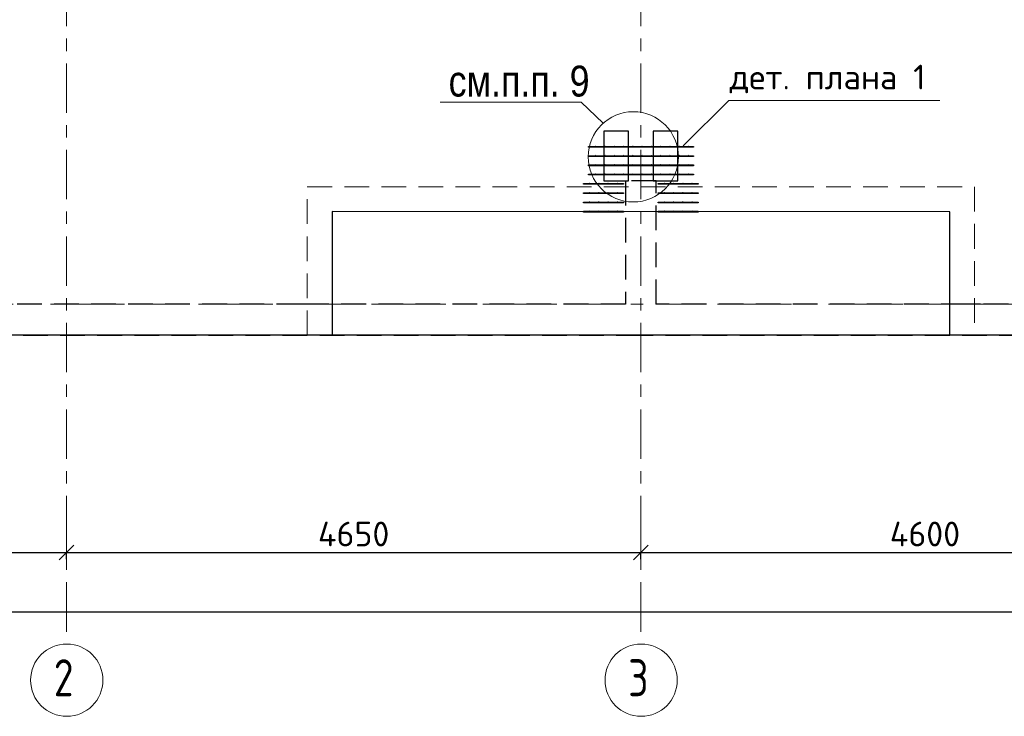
# Model space of a CAD drawing. Header units: metres. Extents: x -38 to 85, y -15 to 19.
# Tile 3 of 93: x 4.12 to 12.09, y -3.33 to 2.3. Entities that reach past the tile are written whole.
import ezdxf

# ---------------------------------------------------------------- set-up
doc = ezdxf.new("R2010")
doc.units = ezdxf.units.M
doc.header["$PDMODE"] = 65
for name, pattern in [('______11', [0.5, 0.4, -0.05, 0, -0.05]), ('______2', [0.27, 0.2, -0.07]), ('______5', [1.1, 0.8, -0.1, 0.1, -0.1])]:
    doc.linetypes.add(name, pattern=pattern)
for name, color, linetype, lineweight in [('XR$2$Осевая линия (1)', 7, '______5', 13), ('XR$2$Размерная линия (1)', 7, 'Continuous', 13), ('XR$3$Арматурный каркас 01', 4, 'Continuous', 35), ('XR$3$ВК__отв в полу 1-2 эт', 220, 'Continuous', 25), ('XR$3$Общий слой (1)', 7, 'Continuous', 13), ('XR$3$Перекрытие (1)', 7, 'Continuous', 35), ('XR$3$Перекрытие (2)', 7, 'Continuous', 35), ('XR$3$Текст_ общее_1', 7, 'Continuous', 13), ('XR$3$Фундамент (1)_1', 7, 'Continuous', 35), ('XR$5$Стена (1)', 7, 'Continuous', 35)]:
    doc.layers.add(name, color=color, linetype=linetype, lineweight=lineweight)
doc.styles.add('ARIAL', font='arial.ttf')
doc.styles.add('ISOCPEUR', font='txt')
doc.dimstyles.new('DIMSTYLE_2', dxfattribs={"dimtxt": 0.2, "dimasz": 0.2, "dimexe": 0, "dimexo": 0, "dimgap": 0.1, "dimtad": 2, "dimdec": 0, "dimlfac": 1000, "dimrnd": 5, "dimzin": 12, "dimdsep": 46, "dimtxsty": 'ISOCPEUR', "dimblk1": 'ALL_ML_STRICH', "dimblk2": 'ALL_ML_STRICH', "dimsah": 1, "dimcen": 0, "dimclrd": 7, "dimclre": 256, "dimclrt": 7, "dimadec": 0, "dimazin": 0, "dimtfac": 1, "dimtdec": 0, "dimtix": 1, "dimtmove": 2, "dimatfit": 3, "dimfxl": 0, "dimtzin": 0, "dimlwd": 0, "dimlwe": -3, "dimarcsym": 0})
doc.dimstyles.new('DIMSTYLE_3', dxfattribs={"dimtxt": 0.2, "dimasz": 0.2, "dimexe": 0, "dimexo": 0, "dimgap": 0.1, "dimtad": 2, "dimdec": 0, "dimlfac": 1000, "dimrnd": 5, "dimzin": 12, "dimdsep": 46, "dimtxsty": 'ISOCPEUR', "dimblk1": 'ALL_ML_STRICH', "dimblk2": 'ALL_ML_STRICH', "dimsah": 1, "dimcen": 0, "dimclrd": 7, "dimclre": 256, "dimclrt": 7, "dimadec": 0, "dimazin": 0, "dimtfac": 1, "dimtdec": 0, "dimtix": 1, "dimtmove": 2, "dimatfit": 3, "dimfxl": 0, "dimtzin": 0, "dimlwd": 0, "dimlwe": -3, "dimarcsym": 0})

# ---------------------------------------------------------------- blocks, each defined once
blk = doc.blocks.new('ALL_ML_STRICH')
at = {"color": 0, "linetype": 'ByBlock', "lineweight": -2}
for p, q in [((0, -0.5), (0, 0.5)), ((-1, 0), (0.5, 0)), ((-0.3, -0.3), (0.3, 0.3))]:
    blk.add_line(p, q, dxfattribs=at)
blk = doc.blocks.new('*D5')
at = {"layer": 'DEFPOINTS', "color": 7, "linetype": 'Continuous', "lineweight": 13, "transparency": 33554687}
for p in [(0.5, -2.009), (4.5, -2.0432), (0.5, -2.1515)]:
    blk.add_point(p, dxfattribs=at)
at = {"layer": 'XR$2$Размерная линия (1)', "color": 9, "linetype": 'Continuous', "lineweight": -2, "true_color": 0xc7c7c7, "transparency": 33554687}
for p, q in [((0.5, -2.1715), (0.5, -2.009)), ((4.5, -2.0632), (4.5, -2.009))]:
    blk.add_line(p, q, dxfattribs=at)
at = {"layer": 'XR$2$Размерная линия (1)', "color": 7, "linetype": 'Continuous', "lineweight": -2, "transparency": 33554687}
blk.add_line((0.5, -2.009), (4.5, -2.009), dxfattribs=at)
at = {"layer": 'XR$2$Размерная линия (1)', "color": 7, "linetype": 'Continuous', "lineweight": 13, "transparency": 33554687, "xscale": 0.2, "yscale": 0.2, "zscale": 0.2, "rotation": 180}
blk.add_blockref('ALL_ML_STRICH', (0.5, -2.009), dxfattribs=at)
at = {"layer": 'XR$2$Размерная линия (1)', "color": 7, "linetype": 'Continuous', "lineweight": 13, "transparency": 33554687, "xscale": 0.2, "yscale": 0.2, "zscale": 0.2}
blk.add_blockref('ALL_ML_STRICH', (4.5, -2.009), dxfattribs=at)
at = {"layer": 'XR$2$Размерная линия (1)', "color": 7, "linetype": 'Continuous', "lineweight": 13, "transparency": 33554687, "insert": (2.5, -1.859), "char_height": 0.2, "width": 0.8, "attachment_point": 5, "style": 'ISOCPEUR'}
blk.add_mtext('\\A1;{4000}', dxfattribs=at)
blk = doc.blocks.new('*D6')
at = {"layer": 'DEFPOINTS', "color": 7, "linetype": 'Continuous', "lineweight": 13, "transparency": 33554687}
for p in [(4.5, -2.009), (4.5, -2.0432), (9.15, -2.0432)]:
    blk.add_point(p, dxfattribs=at)
at = {"layer": 'XR$2$Размерная линия (1)', "color": 9, "linetype": 'Continuous', "lineweight": -2, "true_color": 0xc7c7c7, "transparency": 33554687}
for p, q in [((4.5, -2.0632), (4.5, -2.009)), ((9.15, -2.0632), (9.15, -2.009))]:
    blk.add_line(p, q, dxfattribs=at)
at = {"layer": 'XR$2$Размерная линия (1)', "color": 7, "linetype": 'Continuous', "lineweight": -2, "transparency": 33554687}
blk.add_line((4.5, -2.009), (9.15, -2.009), dxfattribs=at)
at = {"layer": 'XR$2$Размерная линия (1)', "color": 7, "linetype": 'Continuous', "lineweight": 13, "transparency": 33554687, "xscale": 0.2, "yscale": 0.2, "zscale": 0.2, "rotation": 180}
blk.add_blockref('ALL_ML_STRICH', (4.5, -2.009), dxfattribs=at)
at = {"layer": 'XR$2$Размерная линия (1)', "color": 7, "linetype": 'Continuous', "lineweight": 13, "transparency": 33554687, "xscale": 0.2, "yscale": 0.2, "zscale": 0.2}
blk.add_blockref('ALL_ML_STRICH', (9.15, -2.009), dxfattribs=at)
at = {"layer": 'XR$2$Размерная линия (1)', "color": 7, "linetype": 'Continuous', "lineweight": 13, "transparency": 33554687, "insert": (6.825, -1.859), "char_height": 0.2, "width": 0.8, "attachment_point": 5, "style": 'ISOCPEUR'}
blk.add_mtext('\\A1;{4650}', dxfattribs=at)
blk = doc.blocks.new('*D7')
at = {"layer": 'DEFPOINTS', "color": 7, "linetype": 'Continuous', "lineweight": 13, "transparency": 33554687}
for p in [(9.15, -2.009), (9.15, -2.0432), (13.75, -2.0432)]:
    blk.add_point(p, dxfattribs=at)
at = {"layer": 'XR$2$Размерная линия (1)', "color": 9, "linetype": 'Continuous', "lineweight": -2, "true_color": 0xc7c7c7, "transparency": 33554687}
for p, q in [((9.15, -2.0632), (9.15, -2.009)), ((13.75, -2.0632), (13.75, -2.009))]:
    blk.add_line(p, q, dxfattribs=at)
at = {"layer": 'XR$2$Размерная линия (1)', "color": 7, "linetype": 'Continuous', "lineweight": -2, "transparency": 33554687}
blk.add_line((9.15, -2.009), (13.75, -2.009), dxfattribs=at)
at = {"layer": 'XR$2$Размерная линия (1)', "color": 7, "linetype": 'Continuous', "lineweight": 13, "transparency": 33554687, "xscale": 0.2, "yscale": 0.2, "zscale": 0.2, "rotation": 180}
blk.add_blockref('ALL_ML_STRICH', (9.15, -2.009), dxfattribs=at)
at = {"layer": 'XR$2$Размерная линия (1)', "color": 7, "linetype": 'Continuous', "lineweight": 13, "transparency": 33554687, "xscale": 0.2, "yscale": 0.2, "zscale": 0.2}
blk.add_blockref('ALL_ML_STRICH', (13.75, -2.009), dxfattribs=at)
at = {"layer": 'XR$2$Размерная линия (1)', "color": 7, "linetype": 'Continuous', "lineweight": 13, "transparency": 33554687, "insert": (11.45, -1.859), "char_height": 0.2, "width": 0.8, "attachment_point": 5, "style": 'ISOCPEUR'}
blk.add_mtext('\\A1;{4600}', dxfattribs=at)
blk = doc.blocks.new('*D18')
at = {"layer": 'DEFPOINTS', "color": 7, "linetype": 'Continuous', "lineweight": 13, "transparency": 33554687}
for p in [(0.5, -2.3633), (61.6, -2.4001), (0.5, -2.4901)]:
    blk.add_point(p, dxfattribs=at)
at = {"layer": 'XR$2$Размерная линия (1)', "color": 9, "linetype": 'Continuous', "lineweight": -2, "true_color": 0xc7c7c7, "transparency": 33554687}
for p, q in [((0.5, -2.3833), (0.5, -2.4901)), ((61.6, -2.4201), (61.6, -2.4901))]:
    blk.add_line(p, q, dxfattribs=at)
at = {"layer": 'XR$2$Размерная линия (1)', "color": 7, "linetype": 'Continuous', "lineweight": -2, "transparency": 33554687}
blk.add_line((0.5, -2.4901), (61.6, -2.4901), dxfattribs=at)
at = {"layer": 'XR$2$Размерная линия (1)', "color": 7, "linetype": 'Continuous', "lineweight": 13, "transparency": 33554687, "xscale": 0.2, "yscale": 0.2, "zscale": 0.2, "rotation": 180}
blk.add_blockref('ALL_ML_STRICH', (0.5, -2.4901), dxfattribs=at)
at = {"layer": 'XR$2$Размерная линия (1)', "color": 7, "linetype": 'Continuous', "lineweight": 13, "transparency": 33554687, "xscale": 0.2, "yscale": 0.2, "zscale": 0.2}
blk.add_blockref('ALL_ML_STRICH', (61.6, -2.4901), dxfattribs=at)
at = {"layer": 'XR$2$Размерная линия (1)', "color": 7, "linetype": 'Continuous', "lineweight": 13, "transparency": 33554687, "insert": (31.1, -2.3401), "char_height": 0.2, "width": 1, "attachment_point": 5, "style": 'ISOCPEUR'}
blk.add_mtext('\\A1;{61100}', dxfattribs=at)

msp = doc.modelspace()

# ---------------------------------------------------------------- hatches: boundary and pattern name
at = {"layer": 'XR$3$Арматурный каркас 01', "linetype": 'Continuous', "lineweight": 50, "transparency": 33554687}
for points in [[(8.788, 1.282), (8.7878, 1.2831), (8.7871, 1.2841), (8.7861, 1.2848), (8.785, 1.285), (8.7839, 1.2848), (8.7829, 1.2841), (8.7822, 1.2831), (8.782, 1.282), (8.7822, 1.2809), (8.7829, 1.2799), (8.7839, 1.2792), (8.785, 1.279), (8.7861, 1.2792), (8.7871, 1.2799), (8.7878, 1.2809)], [(8.863, 1.282), (8.8628, 1.2831), (8.8621, 1.2841), (8.8611, 1.2848), (8.86, 1.285), (8.8589, 1.2848), (8.8579, 1.2841), (8.8572, 1.2831), (8.857, 1.282), (8.8572, 1.2809), (8.8579, 1.2799), (8.8589, 1.2792), (8.86, 1.279), (8.8611, 1.2792), (8.8621, 1.2799), (8.8628, 1.2809)], [(8.938, 1.282), (8.9378, 1.2831), (8.9371, 1.2841), (8.9361, 1.2848), (8.935, 1.285), (8.9339, 1.2848), (8.9329, 1.2841), (8.9322, 1.2831), (8.932, 1.282), (8.9322, 1.2809), (8.9329, 1.2799), (8.9339, 1.2792), (8.935, 1.279), (8.9361, 1.2792), (8.9371, 1.2799), (8.9378, 1.2809)], [(9.013, 1.282), (9.0128, 1.2831), (9.0121, 1.2841), (9.0111, 1.2848), (9.01, 1.285), (9.0089, 1.2848), (9.0079, 1.2841), (9.0072, 1.2831), (9.007, 1.282), (9.0072, 1.2809), (9.0079, 1.2799), (9.0089, 1.2792), (9.01, 1.279), (9.0111, 1.2792), (9.0121, 1.2799), (9.0128, 1.2809)], [(9.088, 1.282), (9.0878, 1.2831), (9.0871, 1.2841), (9.0861, 1.2848), (9.085, 1.285), (9.0839, 1.2848), (9.0829, 1.2841), (9.0822, 1.2831), (9.082, 1.282), (9.0822, 1.2809), (9.0829, 1.2799), (9.0839, 1.2792), (9.085, 1.279), (9.0861, 1.2792), (9.0871, 1.2799), (9.0878, 1.2809)], [(9.163, 1.282), (9.1628, 1.2831), (9.1621, 1.2841), (9.1611, 1.2848), (9.16, 1.285), (9.1589, 1.2848), (9.1579, 1.2841), (9.1572, 1.2831), (9.157, 1.282), (9.1572, 1.2809), (9.1579, 1.2799), (9.1589, 1.2792), (9.16, 1.279), (9.1611, 1.2792), (9.1621, 1.2799), (9.1628, 1.2809)], [(9.238, 1.282), (9.2378, 1.2831), (9.2371, 1.2841), (9.2361, 1.2848), (9.235, 1.285), (9.2339, 1.2848), (9.2329, 1.2841), (9.2322, 1.2831), (9.232, 1.282), (9.2322, 1.2809), (9.2329, 1.2799), (9.2339, 1.2792), (9.235, 1.279), (9.2361, 1.2792), (9.2371, 1.2799), (9.2378, 1.2809)], [(9.313, 1.282), (9.3128, 1.2831), (9.3121, 1.2841), (9.3111, 1.2848), (9.31, 1.285), (9.3089, 1.2848), (9.3079, 1.2841), (9.3072, 1.2831), (9.307, 1.282), (9.3072, 1.2809), (9.3079, 1.2799), (9.3089, 1.2792), (9.31, 1.279), (9.3111, 1.2792), (9.3121, 1.2799), (9.3128, 1.2809)], [(9.388, 1.282), (9.3878, 1.2831), (9.3871, 1.2841), (9.3861, 1.2848), (9.385, 1.285), (9.3839, 1.2848), (9.3829, 1.2841), (9.3822, 1.2831), (9.382, 1.282), (9.3822, 1.2809), (9.3829, 1.2799), (9.3839, 1.2792), (9.385, 1.279), (9.3861, 1.2792), (9.3871, 1.2799), (9.3878, 1.2809)], [(9.463, 1.282), (9.4628, 1.2831), (9.4621, 1.2841), (9.4611, 1.2848), (9.46, 1.285), (9.4589, 1.2848), (9.4579, 1.2841), (9.4572, 1.2831), (9.457, 1.282), (9.4572, 1.2809), (9.4579, 1.2799), (9.4589, 1.2792), (9.46, 1.279), (9.4611, 1.2792), (9.4621, 1.2799), (9.4628, 1.2809)], [(9.538, 1.282), (9.5378, 1.2831), (9.5371, 1.2841), (9.5361, 1.2848), (9.535, 1.285), (9.5339, 1.2848), (9.5329, 1.2841), (9.5322, 1.2831), (9.532, 1.282), (9.5322, 1.2809), (9.5329, 1.2799), (9.5339, 1.2792), (9.535, 1.279), (9.5361, 1.2792), (9.5371, 1.2799), (9.5378, 1.2809)], [(8.788, 1.207), (8.7878, 1.2081), (8.7871, 1.2091), (8.7861, 1.2098), (8.785, 1.21), (8.7839, 1.2098), (8.7829, 1.2091), (8.7822, 1.2081), (8.782, 1.207), (8.7822, 1.2059), (8.7829, 1.2049), (8.7839, 1.2042), (8.785, 1.204), (8.7861, 1.2042), (8.7871, 1.2049), (8.7878, 1.2059)], [(8.863, 1.207), (8.8628, 1.2081), (8.8621, 1.2091), (8.8611, 1.2098), (8.86, 1.21), (8.8589, 1.2098), (8.8579, 1.2091), (8.8572, 1.2081), (8.857, 1.207), (8.8572, 1.2059), (8.8579, 1.2049), (8.8589, 1.2042), (8.86, 1.204), (8.8611, 1.2042), (8.8621, 1.2049), (8.8628, 1.2059)], [(8.938, 1.207), (8.9378, 1.2081), (8.9371, 1.2091), (8.9361, 1.2098), (8.935, 1.21), (8.9339, 1.2098), (8.9329, 1.2091), (8.9322, 1.2081), (8.932, 1.207), (8.9322, 1.2059), (8.9329, 1.2049), (8.9339, 1.2042), (8.935, 1.204), (8.9361, 1.2042), (8.9371, 1.2049), (8.9378, 1.2059)], [(9.013, 1.207), (9.0128, 1.2081), (9.0121, 1.2091), (9.0111, 1.2098), (9.01, 1.21), (9.0089, 1.2098), (9.0079, 1.2091), (9.0072, 1.2081), (9.007, 1.207), (9.0072, 1.2059), (9.0079, 1.2049), (9.0089, 1.2042), (9.01, 1.204), (9.0111, 1.2042), (9.0121, 1.2049), (9.0128, 1.2059)], [(9.088, 1.207), (9.0878, 1.2081), (9.0871, 1.2091), (9.0861, 1.2098), (9.085, 1.21), (9.0839, 1.2098), (9.0829, 1.2091), (9.0822, 1.2081), (9.082, 1.207), (9.0822, 1.2059), (9.0829, 1.2049), (9.0839, 1.2042), (9.085, 1.204), (9.0861, 1.2042), (9.0871, 1.2049), (9.0878, 1.2059)], [(9.163, 1.207), (9.1628, 1.2081), (9.1621, 1.2091), (9.1611, 1.2098), (9.16, 1.21), (9.1589, 1.2098), (9.1579, 1.2091), (9.1572, 1.2081), (9.157, 1.207), (9.1572, 1.2059), (9.1579, 1.2049), (9.1589, 1.2042), (9.16, 1.204), (9.1611, 1.2042), (9.1621, 1.2049), (9.1628, 1.2059)], [(9.238, 1.207), (9.2378, 1.2081), (9.2371, 1.2091), (9.2361, 1.2098), (9.235, 1.21), (9.2339, 1.2098), (9.2329, 1.2091), (9.2322, 1.2081), (9.232, 1.207), (9.2322, 1.2059), (9.2329, 1.2049), (9.2339, 1.2042), (9.235, 1.204), (9.2361, 1.2042), (9.2371, 1.2049), (9.2378, 1.2059)], [(9.313, 1.207), (9.3128, 1.2081), (9.3121, 1.2091), (9.3111, 1.2098), (9.31, 1.21), (9.3089, 1.2098), (9.3079, 1.2091), (9.3072, 1.2081), (9.307, 1.207), (9.3072, 1.2059), (9.3079, 1.2049), (9.3089, 1.2042), (9.31, 1.204), (9.3111, 1.2042), (9.3121, 1.2049), (9.3128, 1.2059)], [(9.388, 1.207), (9.3878, 1.2081), (9.3871, 1.2091), (9.3861, 1.2098), (9.385, 1.21), (9.3839, 1.2098), (9.3829, 1.2091), (9.3822, 1.2081), (9.382, 1.207), (9.3822, 1.2059), (9.3829, 1.2049), (9.3839, 1.2042), (9.385, 1.204), (9.3861, 1.2042), (9.3871, 1.2049), (9.3878, 1.2059)], [(9.463, 1.207), (9.4628, 1.2081), (9.4621, 1.2091), (9.4611, 1.2098), (9.46, 1.21), (9.4589, 1.2098), (9.4579, 1.2091), (9.4572, 1.2081), (9.457, 1.207), (9.4572, 1.2059), (9.4579, 1.2049), (9.4589, 1.2042), (9.46, 1.204), (9.4611, 1.2042), (9.4621, 1.2049), (9.4628, 1.2059)], [(9.538, 1.207), (9.5378, 1.2081), (9.5371, 1.2091), (9.5361, 1.2098), (9.535, 1.21), (9.5339, 1.2098), (9.5329, 1.2091), (9.5322, 1.2081), (9.532, 1.207), (9.5322, 1.2059), (9.5329, 1.2049), (9.5339, 1.2042), (9.535, 1.204), (9.5361, 1.2042), (9.5371, 1.2049), (9.5378, 1.2059)], [(8.788, 1.132), (8.7878, 1.1331), (8.7871, 1.1341), (8.7861, 1.1348), (8.785, 1.135), (8.7839, 1.1348), (8.7829, 1.1341), (8.7822, 1.1331), (8.782, 1.132), (8.7822, 1.1309), (8.7829, 1.1299), (8.7839, 1.1292), (8.785, 1.129), (8.7861, 1.1292), (8.7871, 1.1299), (8.7878, 1.1309)], [(8.863, 1.132), (8.8628, 1.1331), (8.8621, 1.1341), (8.8611, 1.1348), (8.86, 1.135), (8.8589, 1.1348), (8.8579, 1.1341), (8.8572, 1.1331), (8.857, 1.132), (8.8572, 1.1309), (8.8579, 1.1299), (8.8589, 1.1292), (8.86, 1.129), (8.8611, 1.1292), (8.8621, 1.1299), (8.8628, 1.1309)], [(8.938, 1.132), (8.9378, 1.1331), (8.9371, 1.1341), (8.9361, 1.1348), (8.935, 1.135), (8.9339, 1.1348), (8.9329, 1.1341), (8.9322, 1.1331), (8.932, 1.132), (8.9322, 1.1309), (8.9329, 1.1299), (8.9339, 1.1292), (8.935, 1.129), (8.9361, 1.1292), (8.9371, 1.1299), (8.9378, 1.1309)], [(9.013, 1.132), (9.0128, 1.1331), (9.0121, 1.1341), (9.0111, 1.1348), (9.01, 1.135), (9.0089, 1.1348), (9.0079, 1.1341), (9.0072, 1.1331), (9.007, 1.132), (9.0072, 1.1309), (9.0079, 1.1299), (9.0089, 1.1292), (9.01, 1.129), (9.0111, 1.1292), (9.0121, 1.1299), (9.0128, 1.1309)], [(9.088, 1.132), (9.0878, 1.1331), (9.0871, 1.1341), (9.0861, 1.1348), (9.085, 1.135), (9.0839, 1.1348), (9.0829, 1.1341), (9.0822, 1.1331), (9.082, 1.132), (9.0822, 1.1309), (9.0829, 1.1299), (9.0839, 1.1292), (9.085, 1.129), (9.0861, 1.1292), (9.0871, 1.1299), (9.0878, 1.1309)], [(9.163, 1.132), (9.1628, 1.1331), (9.1621, 1.1341), (9.1611, 1.1348), (9.16, 1.135), (9.1589, 1.1348), (9.1579, 1.1341), (9.1572, 1.1331), (9.157, 1.132), (9.1572, 1.1309), (9.1579, 1.1299), (9.1589, 1.1292), (9.16, 1.129), (9.1611, 1.1292), (9.1621, 1.1299), (9.1628, 1.1309)], [(9.238, 1.132), (9.2378, 1.1331), (9.2371, 1.1341), (9.2361, 1.1348), (9.235, 1.135), (9.2339, 1.1348), (9.2329, 1.1341), (9.2322, 1.1331), (9.232, 1.132), (9.2322, 1.1309), (9.2329, 1.1299), (9.2339, 1.1292), (9.235, 1.129), (9.2361, 1.1292), (9.2371, 1.1299), (9.2378, 1.1309)], [(9.313, 1.132), (9.3128, 1.1331), (9.3121, 1.1341), (9.3111, 1.1348), (9.31, 1.135), (9.3089, 1.1348), (9.3079, 1.1341), (9.3072, 1.1331), (9.307, 1.132), (9.3072, 1.1309), (9.3079, 1.1299), (9.3089, 1.1292), (9.31, 1.129), (9.3111, 1.1292), (9.3121, 1.1299), (9.3128, 1.1309)], [(9.388, 1.132), (9.3878, 1.1331), (9.3871, 1.1341), (9.3861, 1.1348), (9.385, 1.135), (9.3839, 1.1348), (9.3829, 1.1341), (9.3822, 1.1331), (9.382, 1.132), (9.3822, 1.1309), (9.3829, 1.1299), (9.3839, 1.1292), (9.385, 1.129), (9.3861, 1.1292), (9.3871, 1.1299), (9.3878, 1.1309)], [(9.463, 1.132), (9.4628, 1.1331), (9.4621, 1.1341), (9.4611, 1.1348), (9.46, 1.135), (9.4589, 1.1348), (9.4579, 1.1341), (9.4572, 1.1331), (9.457, 1.132), (9.4572, 1.1309), (9.4579, 1.1299), (9.4589, 1.1292), (9.46, 1.129), (9.4611, 1.1292), (9.4621, 1.1299), (9.4628, 1.1309)], [(9.538, 1.132), (9.5378, 1.1331), (9.5371, 1.1341), (9.5361, 1.1348), (9.535, 1.135), (9.5339, 1.1348), (9.5329, 1.1341), (9.5322, 1.1331), (9.532, 1.132), (9.5322, 1.1309), (9.5329, 1.1299), (9.5339, 1.1292), (9.535, 1.129), (9.5361, 1.1292), (9.5371, 1.1299), (9.5378, 1.1309)], [(8.788, 1.057), (8.7878, 1.0581), (8.7871, 1.0591), (8.7861, 1.0598), (8.785, 1.06), (8.7839, 1.0598), (8.7829, 1.0591), (8.7822, 1.0581), (8.782, 1.057), (8.7822, 1.0559), (8.7829, 1.0549), (8.7839, 1.0542), (8.785, 1.054), (8.7861, 1.0542), (8.7871, 1.0549), (8.7878, 1.0559)], [(8.863, 1.057), (8.8628, 1.0581), (8.8621, 1.0591), (8.8611, 1.0598), (8.86, 1.06), (8.8589, 1.0598), (8.8579, 1.0591), (8.8572, 1.0581), (8.857, 1.057), (8.8572, 1.0559), (8.8579, 1.0549), (8.8589, 1.0542), (8.86, 1.054), (8.8611, 1.0542), (8.8621, 1.0549), (8.8628, 1.0559)], [(8.938, 1.057), (8.9378, 1.0581), (8.9371, 1.0591), (8.9361, 1.0598), (8.935, 1.06), (8.9339, 1.0598), (8.9329, 1.0591), (8.9322, 1.0581), (8.932, 1.057), (8.9322, 1.0559), (8.9329, 1.0549), (8.9339, 1.0542), (8.935, 1.054), (8.9361, 1.0542), (8.9371, 1.0549), (8.9378, 1.0559)], [(9.013, 1.057), (9.0128, 1.0581), (9.0121, 1.0591), (9.0111, 1.0598), (9.01, 1.06), (9.0089, 1.0598), (9.0079, 1.0591), (9.0072, 1.0581), (9.007, 1.057), (9.0072, 1.0559), (9.0079, 1.0549), (9.0089, 1.0542), (9.01, 1.054), (9.0111, 1.0542), (9.0121, 1.0549), (9.0128, 1.0559)], [(9.088, 1.057), (9.0878, 1.0581), (9.0871, 1.0591), (9.0861, 1.0598), (9.085, 1.06), (9.0839, 1.0598), (9.0829, 1.0591), (9.0822, 1.0581), (9.082, 1.057), (9.0822, 1.0559), (9.0829, 1.0549), (9.0839, 1.0542), (9.085, 1.054), (9.0861, 1.0542), (9.0871, 1.0549), (9.0878, 1.0559)], [(9.163, 1.057), (9.1628, 1.0581), (9.1621, 1.0591), (9.1611, 1.0598), (9.16, 1.06), (9.1589, 1.0598), (9.1579, 1.0591), (9.1572, 1.0581), (9.157, 1.057), (9.1572, 1.0559), (9.1579, 1.0549), (9.1589, 1.0542), (9.16, 1.054), (9.1611, 1.0542), (9.1621, 1.0549), (9.1628, 1.0559)], [(9.238, 1.057), (9.2378, 1.0581), (9.2371, 1.0591), (9.2361, 1.0598), (9.235, 1.06), (9.2339, 1.0598), (9.2329, 1.0591), (9.2322, 1.0581), (9.232, 1.057), (9.2322, 1.0559), (9.2329, 1.0549), (9.2339, 1.0542), (9.235, 1.054), (9.2361, 1.0542), (9.2371, 1.0549), (9.2378, 1.0559)], [(9.313, 1.057), (9.3128, 1.0581), (9.3121, 1.0591), (9.3111, 1.0598), (9.31, 1.06), (9.3089, 1.0598), (9.3079, 1.0591), (9.3072, 1.0581), (9.307, 1.057), (9.3072, 1.0559), (9.3079, 1.0549), (9.3089, 1.0542), (9.31, 1.054), (9.3111, 1.0542), (9.3121, 1.0549), (9.3128, 1.0559)], [(9.388, 1.057), (9.3878, 1.0581), (9.3871, 1.0591), (9.3861, 1.0598), (9.385, 1.06), (9.3839, 1.0598), (9.3829, 1.0591), (9.3822, 1.0581), (9.382, 1.057), (9.3822, 1.0559), (9.3829, 1.0549), (9.3839, 1.0542), (9.385, 1.054), (9.3861, 1.0542), (9.3871, 1.0549), (9.3878, 1.0559)], [(9.463, 1.057), (9.4628, 1.0581), (9.4621, 1.0591), (9.4611, 1.0598), (9.46, 1.06), (9.4589, 1.0598), (9.4579, 1.0591), (9.4572, 1.0581), (9.457, 1.057), (9.4572, 1.0559), (9.4579, 1.0549), (9.4589, 1.0542), (9.46, 1.054), (9.4611, 1.0542), (9.4621, 1.0549), (9.4628, 1.0559)], [(9.538, 1.057), (9.5378, 1.0581), (9.5371, 1.0591), (9.5361, 1.0598), (9.535, 1.06), (9.5339, 1.0598), (9.5329, 1.0591), (9.5322, 1.0581), (9.532, 1.057), (9.5322, 1.0559), (9.5329, 1.0549), (9.5339, 1.0542), (9.535, 1.054), (9.5361, 1.0542), (9.5371, 1.0549), (9.5378, 1.0559)], [(8.738, 0.982), (8.7378, 0.9831), (8.7371, 0.9841), (8.7361, 0.9848), (8.735, 0.985), (8.7339, 0.9848), (8.7329, 0.9841), (8.7322, 0.9831), (8.732, 0.982), (8.7322, 0.9809), (8.7329, 0.9799), (8.7339, 0.9792), (8.735, 0.979), (8.7361, 0.9792), (8.7371, 0.9799), (8.7378, 0.9809)], [(8.813, 0.982), (8.8128, 0.9831), (8.8121, 0.9841), (8.8111, 0.9848), (8.81, 0.985), (8.8089, 0.9848), (8.8079, 0.9841), (8.8072, 0.9831), (8.807, 0.982), (8.8072, 0.9809), (8.8079, 0.9799), (8.8089, 0.9792), (8.81, 0.979), (8.8111, 0.9792), (8.8121, 0.9799), (8.8128, 0.9809)], [(8.888, 0.982), (8.8878, 0.9831), (8.8871, 0.9841), (8.8861, 0.9848), (8.885, 0.985), (8.8839, 0.9848), (8.8829, 0.9841), (8.8822, 0.9831), (8.882, 0.982), (8.8822, 0.9809), (8.8829, 0.9799), (8.8839, 0.9792), (8.885, 0.979), (8.8861, 0.9792), (8.8871, 0.9799), (8.8878, 0.9809)], [(8.963, 0.982), (8.9628, 0.9831), (8.9621, 0.9841), (8.9611, 0.9848), (8.96, 0.985), (8.9589, 0.9848), (8.9579, 0.9841), (8.9572, 0.9831), (8.957, 0.982), (8.9572, 0.9809), (8.9579, 0.9799), (8.9589, 0.9792), (8.96, 0.979), (8.9611, 0.9792), (8.9621, 0.9799), (8.9628, 0.9809)], [(9.343, 0.982), (9.3428, 0.9831), (9.3421, 0.9841), (9.3411, 0.9848), (9.34, 0.985), (9.3389, 0.9848), (9.3379, 0.9841), (9.3372, 0.9831), (9.337, 0.982), (9.3372, 0.9809), (9.3379, 0.9799), (9.3389, 0.9792), (9.34, 0.979), (9.3411, 0.9792), (9.3421, 0.9799), (9.3428, 0.9809)], [(9.418, 0.982), (9.4178, 0.9831), (9.4171, 0.9841), (9.4161, 0.9848), (9.415, 0.985), (9.4139, 0.9848), (9.4129, 0.9841), (9.4122, 0.9831), (9.412, 0.982), (9.4122, 0.9809), (9.4129, 0.9799), (9.4139, 0.9792), (9.415, 0.979), (9.4161, 0.9792), (9.4171, 0.9799), (9.4178, 0.9809)], [(9.493, 0.982), (9.4928, 0.9831), (9.4921, 0.9841), (9.4911, 0.9848), (9.49, 0.985), (9.4889, 0.9848), (9.4879, 0.9841), (9.4872, 0.9831), (9.487, 0.982), (9.4872, 0.9809), (9.4879, 0.9799), (9.4889, 0.9792), (9.49, 0.979), (9.4911, 0.9792), (9.4921, 0.9799), (9.4928, 0.9809)], [(9.568, 0.982), (9.5678, 0.9831), (9.5671, 0.9841), (9.5661, 0.9848), (9.565, 0.985), (9.5639, 0.9848), (9.5629, 0.9841), (9.5622, 0.9831), (9.562, 0.982), (9.5622, 0.9809), (9.5629, 0.9799), (9.5639, 0.9792), (9.565, 0.979), (9.5661, 0.9792), (9.5671, 0.9799), (9.5678, 0.9809)], [(8.738, 0.907), (8.7378, 0.9081), (8.7371, 0.9091), (8.7361, 0.9098), (8.735, 0.91), (8.7339, 0.9098), (8.7329, 0.9091), (8.7322, 0.9081), (8.732, 0.907), (8.7322, 0.9059), (8.7329, 0.9049), (8.7339, 0.9042), (8.735, 0.904), (8.7361, 0.9042), (8.7371, 0.9049), (8.7378, 0.9059)], [(8.813, 0.907), (8.8128, 0.9081), (8.8121, 0.9091), (8.8111, 0.9098), (8.81, 0.91), (8.8089, 0.9098), (8.8079, 0.9091), (8.8072, 0.9081), (8.807, 0.907), (8.8072, 0.9059), (8.8079, 0.9049), (8.8089, 0.9042), (8.81, 0.904), (8.8111, 0.9042), (8.8121, 0.9049), (8.8128, 0.9059)], [(8.888, 0.907), (8.8878, 0.9081), (8.8871, 0.9091), (8.8861, 0.9098), (8.885, 0.91), (8.8839, 0.9098), (8.8829, 0.9091), (8.8822, 0.9081), (8.882, 0.907), (8.8822, 0.9059), (8.8829, 0.9049), (8.8839, 0.9042), (8.885, 0.904), (8.8861, 0.9042), (8.8871, 0.9049), (8.8878, 0.9059)], [(8.963, 0.907), (8.9628, 0.9081), (8.9621, 0.9091), (8.9611, 0.9098), (8.96, 0.91), (8.9589, 0.9098), (8.9579, 0.9091), (8.9572, 0.9081), (8.957, 0.907), (8.9572, 0.9059), (8.9579, 0.9049), (8.9589, 0.9042), (8.96, 0.904), (8.9611, 0.9042), (8.9621, 0.9049), (8.9628, 0.9059)], [(9.343, 0.907), (9.3428, 0.9081), (9.3421, 0.9091), (9.3411, 0.9098), (9.34, 0.91), (9.3389, 0.9098), (9.3379, 0.9091), (9.3372, 0.9081), (9.337, 0.907), (9.3372, 0.9059), (9.3379, 0.9049), (9.3389, 0.9042), (9.34, 0.904), (9.3411, 0.9042), (9.3421, 0.9049), (9.3428, 0.9059)], [(9.418, 0.907), (9.4178, 0.9081), (9.4171, 0.9091), (9.4161, 0.9098), (9.415, 0.91), (9.4139, 0.9098), (9.4129, 0.9091), (9.4122, 0.9081), (9.412, 0.907), (9.4122, 0.9059), (9.4129, 0.9049), (9.4139, 0.9042), (9.415, 0.904), (9.4161, 0.9042), (9.4171, 0.9049), (9.4178, 0.9059)], [(9.493, 0.907), (9.4928, 0.9081), (9.4921, 0.9091), (9.4911, 0.9098), (9.49, 0.91), (9.4889, 0.9098), (9.4879, 0.9091), (9.4872, 0.9081), (9.487, 0.907), (9.4872, 0.9059), (9.4879, 0.9049), (9.4889, 0.9042), (9.49, 0.904), (9.4911, 0.9042), (9.4921, 0.9049), (9.4928, 0.9059)], [(9.568, 0.907), (9.5678, 0.9081), (9.5671, 0.9091), (9.5661, 0.9098), (9.565, 0.91), (9.5639, 0.9098), (9.5629, 0.9091), (9.5622, 0.9081), (9.562, 0.907), (9.5622, 0.9059), (9.5629, 0.9049), (9.5639, 0.9042), (9.565, 0.904), (9.5661, 0.9042), (9.5671, 0.9049), (9.5678, 0.9059)], [(8.738, 0.832), (8.7378, 0.8331), (8.7371, 0.8341), (8.7361, 0.8348), (8.735, 0.835), (8.7339, 0.8348), (8.7329, 0.8341), (8.7322, 0.8331), (8.732, 0.832), (8.7322, 0.8309), (8.7329, 0.8299), (8.7339, 0.8292), (8.735, 0.829), (8.7361, 0.8292), (8.7371, 0.8299), (8.7378, 0.8309)], [(8.813, 0.832), (8.8128, 0.8331), (8.8121, 0.8341), (8.8111, 0.8348), (8.81, 0.835), (8.8089, 0.8348), (8.8079, 0.8341), (8.8072, 0.8331), (8.807, 0.832), (8.8072, 0.8309), (8.8079, 0.8299), (8.8089, 0.8292), (8.81, 0.829), (8.8111, 0.8292), (8.8121, 0.8299), (8.8128, 0.8309)], [(8.888, 0.832), (8.8878, 0.8331), (8.8871, 0.8341), (8.8861, 0.8348), (8.885, 0.835), (8.8839, 0.8348), (8.8829, 0.8341), (8.8822, 0.8331), (8.882, 0.832), (8.8822, 0.8309), (8.8829, 0.8299), (8.8839, 0.8292), (8.885, 0.829), (8.8861, 0.8292), (8.8871, 0.8299), (8.8878, 0.8309)], [(8.963, 0.832), (8.9628, 0.8331), (8.9621, 0.8341), (8.9611, 0.8348), (8.96, 0.835), (8.9589, 0.8348), (8.9579, 0.8341), (8.9572, 0.8331), (8.957, 0.832), (8.9572, 0.8309), (8.9579, 0.8299), (8.9589, 0.8292), (8.96, 0.829), (8.9611, 0.8292), (8.9621, 0.8299), (8.9628, 0.8309)], [(9.343, 0.832), (9.3428, 0.8331), (9.3421, 0.8341), (9.3411, 0.8348), (9.34, 0.835), (9.3389, 0.8348), (9.3379, 0.8341), (9.3372, 0.8331), (9.337, 0.832), (9.3372, 0.8309), (9.3379, 0.8299), (9.3389, 0.8292), (9.34, 0.829), (9.3411, 0.8292), (9.3421, 0.8299), (9.3428, 0.8309)], [(9.418, 0.832), (9.4178, 0.8331), (9.4171, 0.8341), (9.4161, 0.8348), (9.415, 0.835), (9.4139, 0.8348), (9.4129, 0.8341), (9.4122, 0.8331), (9.412, 0.832), (9.4122, 0.8309), (9.4129, 0.8299), (9.4139, 0.8292), (9.415, 0.829), (9.4161, 0.8292), (9.4171, 0.8299), (9.4178, 0.8309)], [(9.493, 0.832), (9.4928, 0.8331), (9.4921, 0.8341), (9.4911, 0.8348), (9.49, 0.835), (9.4889, 0.8348), (9.4879, 0.8341), (9.4872, 0.8331), (9.487, 0.832), (9.4872, 0.8309), (9.4879, 0.8299), (9.4889, 0.8292), (9.49, 0.829), (9.4911, 0.8292), (9.4921, 0.8299), (9.4928, 0.8309)], [(9.568, 0.832), (9.5678, 0.8331), (9.5671, 0.8341), (9.5661, 0.8348), (9.565, 0.835), (9.5639, 0.8348), (9.5629, 0.8341), (9.5622, 0.8331), (9.562, 0.832), (9.5622, 0.8309), (9.5629, 0.8299), (9.5639, 0.8292), (9.565, 0.829), (9.5661, 0.8292), (9.5671, 0.8299), (9.5678, 0.8309)], [(8.738, 0.757), (8.7378, 0.7581), (8.7371, 0.7591), (8.7361, 0.7598), (8.735, 0.76), (8.7339, 0.7598), (8.7329, 0.7591), (8.7322, 0.7581), (8.732, 0.757), (8.7322, 0.7559), (8.7329, 0.7549), (8.7339, 0.7542), (8.735, 0.754), (8.7361, 0.7542), (8.7371, 0.7549), (8.7378, 0.7559)], [(8.813, 0.757), (8.8128, 0.7581), (8.8121, 0.7591), (8.8111, 0.7598), (8.81, 0.76), (8.8089, 0.7598), (8.8079, 0.7591), (8.8072, 0.7581), (8.807, 0.757), (8.8072, 0.7559), (8.8079, 0.7549), (8.8089, 0.7542), (8.81, 0.754), (8.8111, 0.7542), (8.8121, 0.7549), (8.8128, 0.7559)], [(8.888, 0.757), (8.8878, 0.7581), (8.8871, 0.7591), (8.8861, 0.7598), (8.885, 0.76), (8.8839, 0.7598), (8.8829, 0.7591), (8.8822, 0.7581), (8.882, 0.757), (8.8822, 0.7559), (8.8829, 0.7549), (8.8839, 0.7542), (8.885, 0.754), (8.8861, 0.7542), (8.8871, 0.7549), (8.8878, 0.7559)], [(8.963, 0.757), (8.9628, 0.7581), (8.9621, 0.7591), (8.9611, 0.7598), (8.96, 0.76), (8.9589, 0.7598), (8.9579, 0.7591), (8.9572, 0.7581), (8.957, 0.757), (8.9572, 0.7559), (8.9579, 0.7549), (8.9589, 0.7542), (8.96, 0.754), (8.9611, 0.7542), (8.9621, 0.7549), (8.9628, 0.7559)], [(9.343, 0.757), (9.3428, 0.7581), (9.3421, 0.7591), (9.3411, 0.7598), (9.34, 0.76), (9.3389, 0.7598), (9.3379, 0.7591), (9.3372, 0.7581), (9.337, 0.757), (9.3372, 0.7559), (9.3379, 0.7549), (9.3389, 0.7542), (9.34, 0.754), (9.3411, 0.7542), (9.3421, 0.7549), (9.3428, 0.7559)], [(9.418, 0.757), (9.4178, 0.7581), (9.4171, 0.7591), (9.4161, 0.7598), (9.415, 0.76), (9.4139, 0.7598), (9.4129, 0.7591), (9.4122, 0.7581), (9.412, 0.757), (9.4122, 0.7559), (9.4129, 0.7549), (9.4139, 0.7542), (9.415, 0.754), (9.4161, 0.7542), (9.4171, 0.7549), (9.4178, 0.7559)], [(9.493, 0.757), (9.4928, 0.7581), (9.4921, 0.7591), (9.4911, 0.7598), (9.49, 0.76), (9.4889, 0.7598), (9.4879, 0.7591), (9.4872, 0.7581), (9.487, 0.757), (9.4872, 0.7559), (9.4879, 0.7549), (9.4889, 0.7542), (9.49, 0.754), (9.4911, 0.7542), (9.4921, 0.7549), (9.4928, 0.7559)], [(9.568, 0.757), (9.5678, 0.7581), (9.5671, 0.7591), (9.5661, 0.7598), (9.565, 0.76), (9.5639, 0.7598), (9.5629, 0.7591), (9.5622, 0.7581), (9.562, 0.757), (9.5622, 0.7559), (9.5629, 0.7549), (9.5639, 0.7542), (9.565, 0.754), (9.5661, 0.7542), (9.5671, 0.7549), (9.5678, 0.7559)]]:
    msp.add_hatch(color=2, dxfattribs=at).paths.add_polyline_path(points)

# ---------------------------------------------------------------- linework, layer by layer
at = {"color": 7, "linetype": 'Continuous', "lineweight": 13, "transparency": 33554687}
msp.add_lwpolyline([(9.4935, 1.2824), (9.8612, 1.6501), (11.5712, 1.6501)], dxfattribs=at)
at = {"layer": 'XR$2$Осевая линия (1)', "color": 253, "linetype": '______11', "lineweight": 13, "true_color": 0xa0a0a0, "transparency": 33554687}
for p, q in [((4.5, -2.65), (4.5, 18.35)), ((9.15, -2.65), (9.15, 18.35)), ((-2.63, 0), (62.6, 0))]:
    msp.add_line(p, q, dxfattribs=at)
at = {"layer": 'XR$2$Осевая линия (1)', "color": 7, "linetype": 'Continuous', "lineweight": 13, "transparency": 33554687}
for centre in [(4.5024, -3.0419), (9.1524, -3.0419)]:
    msp.add_circle(centre, 0.2924, dxfattribs=at)
at = {"layer": 'XR$3$Арматурный каркас 01', "color": 2, "linetype": 'Continuous', "lineweight": 25, "transparency": 33554687}
for points in [[(8.725, 1.278), (9.575, 1.278), (9.575, 1.272), (8.725, 1.272), (8.725, 1.278)], [(8.725, 1.278), (9.575, 1.278), (9.575, 1.272), (8.725, 1.272), (8.725, 1.278)], [(8.725, 1.203), (9.575, 1.203), (9.575, 1.197), (8.725, 1.197), (8.725, 1.203)], [(8.725, 1.203), (9.575, 1.203), (9.575, 1.197), (8.725, 1.197), (8.725, 1.203)], [(8.725, 1.128), (9.575, 1.128), (9.575, 1.122), (8.725, 1.122), (8.725, 1.128)], [(8.725, 1.128), (9.575, 1.128), (9.575, 1.122), (8.725, 1.122), (8.725, 1.128)], [(8.725, 1.053), (9.575, 1.053), (9.575, 1.047), (8.725, 1.047), (8.725, 1.053)], [(8.725, 1.053), (9.575, 1.053), (9.575, 1.047), (8.725, 1.047), (8.725, 1.053)], [(9.01, 0.972), (8.685, 0.972), (8.685, 0.978), (9.01, 0.978), (9.01, 0.972)], [(9.01, 0.972), (8.685, 0.972), (8.685, 0.978), (9.01, 0.978), (9.01, 0.972)], [(9.29, 0.978), (9.615, 0.978), (9.615, 0.972), (9.29, 0.972), (9.29, 0.978)], [(9.29, 0.978), (9.615, 0.978), (9.615, 0.972), (9.29, 0.972), (9.29, 0.978)], [(9.01, 0.897), (8.685, 0.897), (8.685, 0.903), (9.01, 0.903), (9.01, 0.897)], [(9.01, 0.897), (8.685, 0.897), (8.685, 0.903), (9.01, 0.903), (9.01, 0.897)], [(9.29, 0.903), (9.615, 0.903), (9.615, 0.897), (9.29, 0.897), (9.29, 0.903)], [(9.29, 0.903), (9.615, 0.903), (9.615, 0.897), (9.29, 0.897), (9.29, 0.903)], [(9.01, 0.822), (8.685, 0.822), (8.685, 0.828), (9.01, 0.828), (9.01, 0.822)], [(9.01, 0.822), (8.685, 0.822), (8.685, 0.828), (9.01, 0.828), (9.01, 0.822)], [(9.29, 0.828), (9.615, 0.828), (9.615, 0.822), (9.29, 0.822), (9.29, 0.828)], [(9.29, 0.828), (9.615, 0.828), (9.615, 0.822), (9.29, 0.822), (9.29, 0.828)], [(9.01, 0.747), (8.685, 0.747), (8.685, 0.753), (9.01, 0.753), (9.01, 0.747)], [(9.01, 0.747), (8.685, 0.747), (8.685, 0.753), (9.01, 0.753), (9.01, 0.747)], [(9.29, 0.753), (9.615, 0.753), (9.615, 0.747), (9.29, 0.747), (9.29, 0.753)], [(9.29, 0.753), (9.615, 0.753), (9.615, 0.747), (9.29, 0.747), (9.29, 0.753)]]:
    msp.add_lwpolyline(points, dxfattribs=at)
at = {"layer": 'XR$3$ВК__отв в полу 1-2 эт', "color": 7, "linetype": 'Continuous', "lineweight": 13, "transparency": 33554687}
msp.add_circle((9.0886, 1.1934), 0.3652, dxfattribs=at)
at = {"layer": 'XR$3$Общий слой (1)', "color": 7, "linetype": 'Continuous', "lineweight": 13, "transparency": 33554687}
msp.add_lwpolyline([(8.845, 1.4654), (8.6664, 1.6347), (7.5264, 1.6347)], dxfattribs=at)
at = {"layer": 'XR$3$Перекрытие (1)', "color": 7, "linetype": 'Continuous', "lineweight": 25, "transparency": 33554687}
for p, q in [((8.85, 1.4), (8.85, 1)), ((9.05, 1.4), (8.85, 1.4)), ((9.05, 1), (9.05, 1.4)), ((9.25, 1.4), (9.25, 1)), ((9.45, 1.4), (9.25, 1.4)), ((9.45, 1), (9.45, 1.4)), ((8.85, 1), (9.05, 1)), ((9.25, 1), (9.45, 1)), ((6.65, 0.7499), (6.65, -0.25)), ((11.65, 0.7498), (6.65, 0.7499)), ((11.65, -0.25), (11.65, 0.7498)), ((6.65, -0.25), (0.175, -0.25)), ((16.95, -0.25), (11.65, -0.25))]:
    msp.add_line(p, q, dxfattribs=at)
at = {"layer": 'XR$3$Перекрытие (2)', "color": 7, "linetype": '______2', "lineweight": 18, "transparency": 33554687}
for p, q in [((6.45, -0.25), (6.45, 0.95)), ((6.45, 0.95), (11.85, 0.95)), ((11.85, 0.95), (11.85, -0.25))]:
    msp.add_line(p, q, dxfattribs=at)
at = {"layer": 'XR$3$Перекрытие (2)', "color": 7, "linetype": 'Continuous', "lineweight": 25, "transparency": 33554687}
msp.add_line((11.65, -0.25), (6.65, -0.25), dxfattribs=at)
at = {"layer": 'XR$5$Стена (1)', "color": 253, "linetype": '______2', "lineweight": -3, "true_color": 0xa0a0a0, "transparency": 33554687}
for p, q in [((9.275, 1), (9.025, 1)), ((9.275, 1), (9.025, 1)), ((9.025, 1), (9.025, 0)), ((9.275, 0), (9.275, 1)), ((4.22, 0), (4.1, 0)), ((6.3998, 0), (4.22, 0)), ((6.5198, 0), (6.3998, 0)), ((9.025, 0), (6.5198, 0)), ((11.7802, 0), (9.275, 0)), ((11.9002, 0), (11.7802, 0)), ((13.625, 0), (11.9002, 0)), ((0.25, -0.25), (9.05, -0.25)), ((9.05, -0.25), (19.35, -0.25))]:
    msp.add_line(p, q, dxfattribs=at)

# ---------------------------------------------------------------- texts
at = {"layer": 'XR$2$Осевая линия (1)', "color": 7, "linetype": 'Continuous', "lineweight": 13, "transparency": 33554687, "char_height": 0.3, "width": 0.326407, "attachment_point": 7, "style": 'ISOCPEUR'}
for s, insert in [('\\W0.78;2', (4.3974, -3.1724)), ('\\W0.78;3', (9.0474, -3.1724))]:
    msp.add_mtext(s, dxfattribs=dict(at, insert=insert))
at = {"layer": 'XR$3$Текст_ общее_1', "color": 7, "linetype": 'Continuous', "lineweight": 13, "transparency": 33554687, "insert": (10.6612, 1.8234), "char_height": 0.2, "width": 1.695238, "attachment_point": 5, "style": 'ISOCPEUR'}
msp.add_mtext('\\A1;{\\fISOCPEUR|i0|b0;\\H0.200000;\\W1.000000;\\C7;дет. плана 1}\\P', dxfattribs=at)
at = {"layer": 'XR$3$Фундамент (1)_1', "color": 7, "linetype": 'Continuous', "lineweight": 13, "transparency": 33554687, "insert": (7.5937, 1.8047), "char_height": 0.25, "width": 1.482417, "attachment_point": 4, "style": 'ARIAL'}
msp.add_mtext('\\W0.83;см.п.п. 9', dxfattribs=at)

# ---------------------------------------------------------------- dimensions: what is measured, and where the dimension line sits
at = {"layer": 'XR$2$Размерная линия (1)', "color": 7, "linetype": 'Continuous', "lineweight": 13, "transparency": 33554687}
for base, p1, p2, dimstyle, picture, middle in [((4.5, -2.009), (0.5, -2.1715), (4.5, -2.0632), 'DIMSTYLE_2', '*D5', (2.5, -1.859)), ((9.15, -2.009), (4.5, -2.0632), (9.15, -2.0632), 'DIMSTYLE_3', '*D6', (6.825, -1.859)), ((13.75, -2.009), (9.15, -2.0632), (13.75, -2.0632), 'DIMSTYLE_3', '*D7', (11.45, -1.859)), ((61.6, -2.4901), (0.5, -2.3833), (61.6, -2.4201), 'DIMSTYLE_3', '*D18', (31.1, -2.3401))]:
    dim = msp.add_linear_dim(base=base, p1=p1, p2=p2, dimstyle=dimstyle, override={"dimpost": '<>', "dimclrd": 7, "dimclre": 9, "dimclrt": 7, "dimlwd": 0, "dimlwe": 65533}, dxfattribs=at)
    dim.commit()
    dim.dimension.update_dxf_attribs({"geometry": picture, "text_midpoint": middle, "dimtype": 160})

doc.saveas('drawing.dxf')
